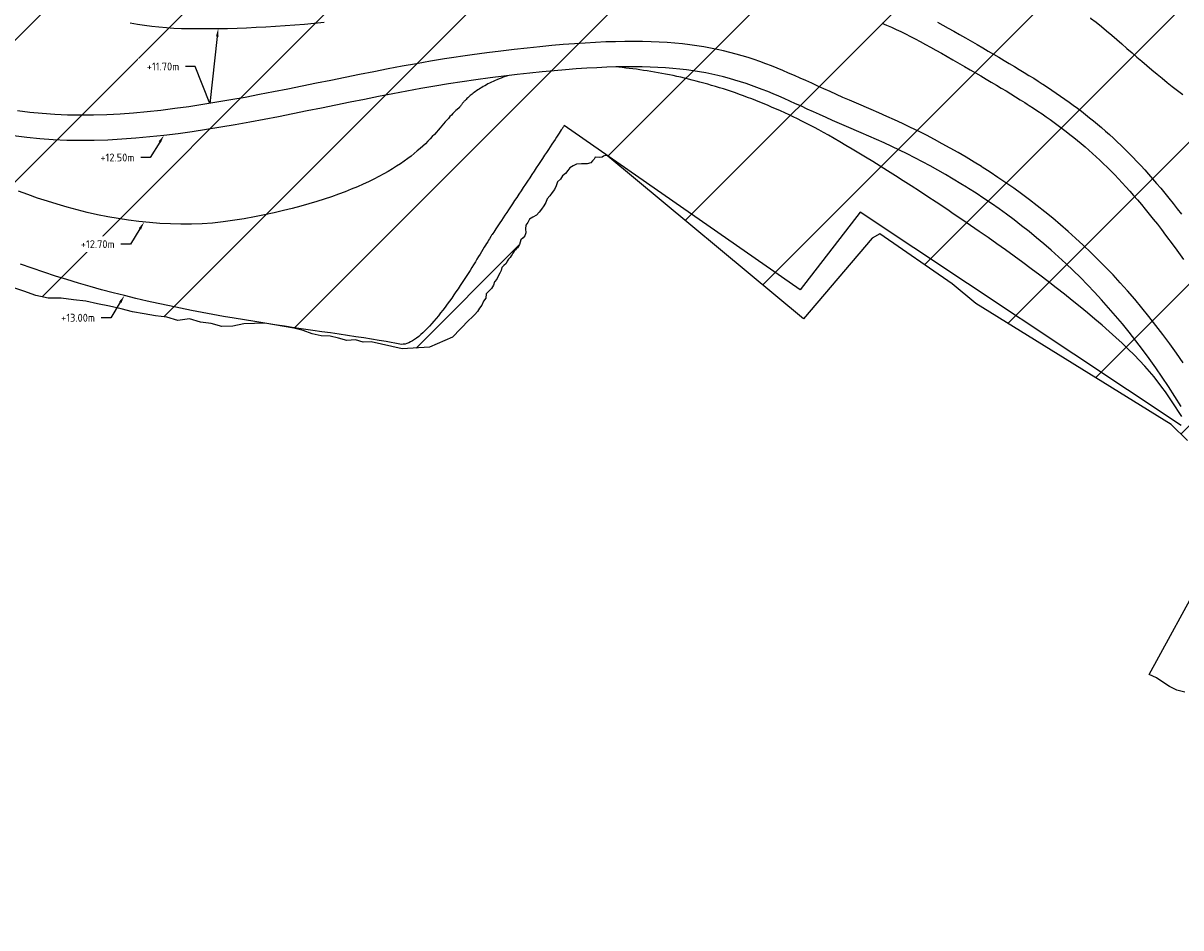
# Model space of a CAD drawing. Header units: metres. Extents: x 201571 to 204484, y 393973 to 396972.
# Tile 5 of 12: x 203441 to 203808, y 396053 to 396340. Entities that reach past the tile are written whole.
import ezdxf
from ezdxf import colors
from ezdxf.entities.mleader import LeaderData, LeaderLine
from ezdxf.math import Vec2, Vec3

# ---------------------------------------------------------------- set-up
doc = ezdxf.new("R2010")
doc.units = ezdxf.units.M
doc.layers.get('0').update_dxf_attribs({"lineweight": 25})
doc.layers.add('Z-GROENE-RIVIER-G', color=109, linetype='Continuous', lineweight=25)
doc.styles.get("Standard").update_dxf_attribs({"font": 'NLCS-ISO.ttf'})

msp = doc.modelspace()

# ---------------------------------------------------------------- hatches: boundary and pattern name
at = {"layer": 'Z-GROENE-RIVIER-G'}
h = msp.add_hatch(dxfattribs=at)
h.set_pattern_fill('ANSI31', color=256, scale=10)
h.paths.add_polyline_path([(204459.66, 396124.82), (204452.48, 396121.46), (204438.03, 396117.75), (204421.37, 396108.32), (204399.89, 396098.32), (204370.82, 396092.77), (204345.53, 396088.71), (204298.61, 396090.26), (204297.1, 396089.87), (204295.19, 396089.94), (204290.09, 396090.11), (204286.07, 396090.25), (204281.2, 396090.84), (204273.31, 396091.3), (204260.01, 396089.94), (204256.56, 396087.58), (204256.46, 396087.58), (204249.91, 396086.12), (204246.6, 396085.66), (204241.64, 396085.22), (204235.63, 396084.41), (204227.86, 396083.05), (204220.68, 396080.31), (204216.09, 396078.48), (204211.69, 396076.87), (204208.48, 396075.71), (204205.82, 396075.12), (204201.56, 396074.42), (204199.54, 396074.09), (204182.5, 396072.68), (204154.71, 396070.4), (204126.93, 396068.11), (204099.14, 396065.82), (204071.36, 396063.53), (204048.64, 396060.02), (204025.92, 396056.52), (204024.91, 396056.39), (204009.99, 396054.59), (204008.88, 396054.51), (203991.41, 396053.28), (203990.16, 396053.35), (203987.68, 396053.78), (203985.26, 396055.76), (203982.74, 396055.37), (203980.23, 396055.06), (203977.73, 396055.22), (203975.25, 396055.77), (203972.75, 396055.91), (203970.28, 396056.55), (203967.8, 396057.2), (203965.29, 396056.86), (203962.81, 396057.5), (203960.3, 396057.29), (203957.77, 396056.53), (203955.3, 396057.46), (203952.32, 396058.34), (203949.69, 396057.73), (203947.2, 396057.96), (203944.86, 396059.15), (203942.4, 396059.61), (203939.85, 396059.5), (203937.52, 396060.75), (203934.98, 396060.73), (203932.46, 396060.82), (203930.06, 396061.61), (203927.52, 396061.55), (203924.93, 396061.16), (203922.55, 396062.11), (203920.03, 396062.23), (203915.82, 396062.55), (203913.68, 396063.89), (203911.35, 396064.8), (203909.04, 396065.77), (203906.89, 396067.09), (203904.42, 396067.68), (203902.09, 396068.6), (203899.7, 396069.37), (203897.42, 396070.41), (203895.04, 396071.19), (203892.67, 396072.01), (203890.59, 396073.49), (203888.14, 396074.15), (203885.88, 396075.22), (203883.58, 396076.19), (203881.77, 396078.27), (203879.75, 396079.89), (203877.09, 396080.05), (203874.47, 396080.31), (203871.94, 396080.78), (203869.15, 396080.66), (203867.3, 396082.64), (203864.67, 396082.9), (203861.53, 396081.98), (203861.19, 396087.36), (203859.07, 396088.76), (203856.44, 396091.07), (203854.57, 396092.78), (203853.01, 396094.96), (203850.99, 396096.43), (203848.93, 396097.85), (203846.72, 396099.04), (203844.61, 396100.38), (203842.98, 396102.47), (203840.97, 396103.95), (203839.05, 396105.58), (203837.05, 396107.09), (203835.32, 396109.02), (203833.21, 396110.36), (203831.24, 396111.91), (203829.22, 396113.4), (203827.47, 396115.29), (203824.96, 396116.01), (203823, 396117.59), (203821.01, 396119.11), (203819.03, 396120.65), (203816.8, 396121.82), (203814.63, 396123.06), (203812.52, 396124.41), (203810.54, 396125.94), (203808.82, 396127.88), (203806.26, 396128.54), (203804.01, 396129.67), (203801.89, 396130.99), (203799.83, 396132.4), (203797.56, 396133.51), (203814.76, 396164.85), (203818.13, 396176.28), (203819, 396186.72), (203817.04, 396193.06), (203814.88, 396199.25), (203813.48, 396202.06), (203809.66, 396207.49), (203804.45, 396212.55), (203742.69, 396250.89), (203735.1, 396257.1), (203712.23, 396272.92), (203709.78, 396271.61), (203688.02, 396246.04), (203626.14, 396297.47), (203625.85, 396297.69), (203625.2, 396297.73), (203624.75, 396297.53), (203624.3, 396297.23), (203623.54, 396297.06), (203622.13, 396297.22), (203621.81, 396296.57), (203621.22, 396296.03), (203620.66, 396295.4), (203619.55, 396295.06), (203617.75, 396295.12), (203616.19, 396294.95), (203615.1, 396294.43), (203614.08, 396293.81), (203613.38, 396292.94), (203612.64, 396292.05), (203611.72, 396291.25), (203611.08, 396290.23), (203610.17, 396289.37), (203609.75, 396288.16), (203609.23, 396287.01), (203608.49, 396285.99), (203607.76, 396284.96), (203606.92, 396284.01), (203606.43, 396282.82), (203605.79, 396281.75), (203605.06, 396280.74), (203604.37, 396279.74), (203603.5, 396278.87), (203602.38, 396278.2), (203601.28, 396277.56), (203600.76, 396276.56), (203600.12, 396275.69), (203600.03, 396274.5), (203600.09, 396273.27), (203599.76, 396272.35), (203599.23, 396271.63), (203598.55, 396271.08), (203598.34, 396270.28), (203598.16, 396269.55), (203597.84, 396268.98), (203597.49, 396268.53), (203597.09, 396268.2), (203596.82, 396267.88), (203596.63, 396267.61), (203596.45, 396267.44), (203596.39, 396267.3), (203596.44, 396267.41), (203596.04, 396266.8), (203595.83, 396266.36), (203595.45, 396265.95), (203595.17, 396265.39), (203594.64, 396264.91), (203594.25, 396264.27), (203593.9, 396263.55), (203593.21, 396262.96), (203592.55, 396262.31), (203592.28, 396261.37), (203591.9, 396260.44), (203591.41, 396259.55), (203590.92, 396258.6), (203590.22, 396257.75), (203589.84, 396256.66), (203589.24, 396255.68), (203588.43, 396254.81), (203587.58, 396253.94), (203587.45, 396252.57), (203586.74, 396251.57), (203586.24, 396250.4), (203585.46, 396249.42), (203584.79, 396248.34), (203583.94, 396247.4), (203583.03, 396246.49), (203582.05, 396245.63), (203576.94, 396240.19), (203569.67, 396237.06), (203561.01, 396236.51), (203551.14, 396238.76), (203548.62, 396238.66), (203546.15, 396239.43), (203543.47, 396239.19), (203540.85, 396239.9), (203538.14, 396240.5), (203535.31, 396240.67), (203532.47, 396241.28), (203529.63, 396242.31), (203526.7, 396243.07), (203517.44, 396244.61), (203514.16, 396244.59), (203510.81, 396244.46), (203507.3, 396243.72), (203503.84, 396243.65), (203500.51, 396244.51), (203497.06, 396245.02), (203493.66, 396245.98), (203489.94, 396245.55), (203486.47, 396246.54), (203482.85, 396247.01), (203479.22, 396247.61), (203475.56, 396248.26), (203471.94, 396249.21), (203468.26, 396250.04), (203464.52, 396250.77), (203460.77, 396251.58), (203456.89, 396252.08), (203452.98, 396252.61), (203448.85, 396252.59), (203444.95, 396253.43), (203441.19, 396254.75), (203437.38, 396256), (203433.68, 396257.59), (203429.93, 396259.12), (203426.19, 396260.72), (203422.42, 396262.29), (203418.63, 396263.86), (203414.88, 396265.57), (203411.24, 396267.54), (203407.69, 396269.7), (203404.06, 396271.74), (203400.78, 396274.41), (203397.24, 396276.65), (203393.92, 396279.03), (203379.21, 396289.88), (203372.68, 396294.43), (203366.5, 396298.11), (203360.66, 396300.94), (203355.42, 396303.42), (203350.89, 396305.85), (203346.9, 396307.96), (203343.35, 396309.6), (203340.29, 396311), (203337.68, 396312.11), (203335.47, 396313.05), (203333.59, 396313.64), (203332.01, 396313.89), (203331.02, 396313.24), (203329.92, 396313.16), (203329.13, 396312.56), (203328.74, 396311.59), (203328.56, 396310.41), (203327.82, 396309.1), (203327.78, 396307.44), (203327.91, 396305.59), (203328.32, 396303.57), (203328.6, 396301.37), (203328.76, 396299), (203329.66, 396296.56), (203329.74, 396293.91), (203330.85, 396291.26), (203331.4, 396288.45), (203330.99, 396285.5), (203331.7, 396282.55), (203331.96, 396279.51), (203332.11, 396276.4), (203331.51, 396273.32), (203331.06, 396270.2), (203329.87, 396267.25), (203329, 396264.18), (203327.39, 396261.4), (203326.26, 396258.27), (203324.18, 396255.64), (203321.78, 396253.19), (203319.11, 396250.88), (203315.68, 396249.46), (203312.22, 396247.9), (203308.64, 396246), (203304.55, 396244.55), (203299.99, 396243.42), (203294.98, 396242.55), (203289.45, 396242.47), (203283.48, 396242.37), (203282.11, 396242.3), (203281.39, 396242.52), (203280.67, 396242.75), (203279.93, 396242.85), (203279.17, 396242.91), (203278.34, 396242.6), (203277.58, 396243.04), (203276.72, 396242.96), (203275.92, 396243.33), (203275.07, 396243.55), (203274.17, 396243.67), (203273.26, 396243.89), (203272.28, 396243.94), (203271.26, 396244.03), (203270.49, 396244.9), (203269.43, 396245.07), (203268.47, 396245.56), (203267.44, 396245.98), (203266.5, 396246.66), (203265.45, 396247.18), (203264.33, 396247.65), (203263.22, 396248.21), (203262.17, 396248.97), (203261.04, 396249.67), (203259.92, 396250.46), (203258.75, 396251.22), (203257.43, 396251.86), (203256.08, 396252.53), (203254.86, 396253.49), (203253.62, 396254.49), (203252.41, 396255.61), (203251.05, 396256.61), (203249.65, 396257.65), (203248.18, 396258.68), (203246.81, 396259.92), (203239.76, 396264.63), (203233.06, 396270.46), (203214.29, 396292.47), (203204.79, 396307.29), (203185.74, 396353.54), (203168.33, 396397.86), (203159.69, 396419.82), (203149.67, 396452.79), (203145.89, 396468.09), (203142.25, 396478.85), (203139.37, 396495.21), (203139.82, 396511.72), (203137.55, 396538.17), (203135.12, 396566.81), (203132.7, 396588.92), (203129.99, 396603.84), (203126.64, 396609.52), (203125.22, 396615.43), (203122.91, 396620.84), (203121.84, 396626.4), (203119.36, 396631.25), (203117.56, 396636.13), (203118.56, 396642.05), (203116.31, 396646.44), (203111.29, 396649.97), (203108.93, 396655.02), (203105.37, 396660.08), (203102.1, 396663.52), (203097.47, 396664.86), (203094.34, 396667.07), (203091.5, 396669.32), (203089.31, 396672.07), (203087.2, 396674.86), (203085.24, 396677.83), (203083.25, 396680.85), (203080.67, 396683.16), (203078.03, 396685.4), (203075.06, 396687.13), (203072.21, 396689.1), (203069.14, 396690.71), (203065.96, 396692.18), (203062.75, 396693.64), (203059.41, 396694.88), (203056.12, 396696.4), (203052.72, 396697.8), (203049.03, 396698.49), (203045.51, 396699.9), (203041.96, 396701.55), (203038.24, 396702.84), (203034.5, 396704.37), (203030.7, 396706.02), (203026.92, 396708.19), (203022.87, 396709.52), (203018.9, 396711.63), (203016.96, 396711.91), (202988.58, 396717.62), (202987.61, 396717.79), (202958.98, 396722.43), (202957.92, 396722.62), (202939.8, 396728.75), (202938.83, 396729.19), (202926.31, 396735.58), (202923.18, 396738.14), (202920.6, 396739.23), (202918.48, 396740.61), (202916.47, 396741.83), (202914.72, 396743.13), (202913.37, 396744.61), (202911.9, 396745.86), (202910.87, 396747.3), (202909.89, 396748.67), (202909.11, 396750.05), (202908.51, 396751.44), (202907.66, 396752.67), (202907.17, 396753.96), (202907.18, 396755.37), (202906.83, 396756.61), (202906.63, 396757.86), (202906.53, 396759.21), (202905.56, 396761), (202902.67, 396763.74), (202898.54, 396767), (202893.74, 396769.7), (202888, 396772.18), (202884.87, 396773.35), (202881.25, 396773.98), (202877.23, 396774.5), (202872.79, 396774.91), (202867.99, 396775.55), (202862.66, 396775.84), (202853.52, 396776.5), (202849.24, 396777.19), (202845.1, 396777.92), (202841.09, 396778.54), (202837.29, 396779.62), (202833.62, 396780.62), (202830.13, 396781.98), (202826.76, 396783.22), (202823.52, 396784.56), (202820.35, 396785.58), (202817.17, 396785.95), (202814.09, 396786.28), (202810.97, 396785.94), (202808.12, 396786.51), (202805.27, 396786.65), (202802.66, 396787.52), (202800.06, 396788.05), (202797.3, 396787.65), (202794.82, 396788.14), (202792.38, 396788.51), (202790.04, 396789.09), (202787.71, 396789.5), (202785.56, 396790.35), (202783.36, 396790.92), (202781.14, 396791.31), (202779.02, 396791.89), (202777.08, 396792.89), (202775.07, 396793.62), (202773.22, 396794.68), (202771.16, 396795.24), (202769.41, 396796.44), (202767.6, 396797.5), (202765.89, 396798.71), (202764.1, 396799.77), (202762.27, 396800.8), (202760.65, 396802.18), (202759.02, 396803.57), (202757.32, 396804.89), (202755.49, 396806.04), (202753.91, 396807.63), (202752.11, 396808.95), (202750.24, 396810.24), (202748.26, 396811.46), (202746.23, 396812.71), (202744.2, 396814.06), (202742.02, 396815.33), (202739.9, 396816.77), (202737.75, 396818.32), (202735.17, 396819.65), (202726.95, 396822.42), (202725.01, 396824.27), (202723.93, 396826.74), (202722.83, 396829.09), (202722.2, 396831.65), (202721.37, 396834.01), (202720.65, 396836.37), (202719.89, 396838.69), (202719.53, 396841.13), (202719.14, 396843.53), (202719.15, 396846.04), (202718.95, 396848.44), (202718.83, 396850.86), (202717.69, 396852.25), (202713.57, 396865.76), (202713.37, 396866.82), (202711.85, 396878.17), (202710.33, 396889.52), (202710.02, 396890.29), (202705.45, 396899.67), (202700.88, 396909.06), (202700.42, 396909.67), (202691.35, 396917.18), (202690.63, 396917.56), (202684.23, 396919.85), (202683.42, 396919.94), (202672.45, 396919.94), (202671.42, 396919.99), (202661.43, 396920.57), (202651.44, 396921.15), (202641.45, 396921.73), (202631.47, 396922.31), (202630.46, 396922.4), (202620.74, 396923.26), (202611.02, 396924.11), (202601.3, 396924.97), (202591.58, 396925.83), (202590.48, 396925.98), (202583.6, 396928.3), (202576.73, 396930.63), (202576.38, 396930.85), (202576.17, 396931.07), (202574.14, 396941.45), (202574.29, 396942.61), (202576.47, 396953.37), (202576.85, 396954.41), (202581.71, 396964.37), (202582.59, 396965.22), (202589.37, 396969.66), (202590.44, 396970.06), (202597.45, 396971.84), (202602.56, 396969.66), (202607.85, 396964.66), (202608.6, 396964.26), (202615.69, 396960.69), (202622.78, 396957.11), (202623.63, 396956.9), (202634.85, 396954.63), (202636.21, 396954.58), (202657.35, 396954.47), (202659.24, 396955.88), (202661.21, 396955.79), (202663.21, 396955.53), (202665.22, 396955.49), (202667.24, 396955.39), (202669.25, 396955.66), (202671.29, 396955.55), (202673.32, 396955.66), (202675.33, 396956.14), (202677.36, 396956.48), (202679.4, 396956.44), (202681.44, 396956.27), (202683.44, 396956.57), (202685.43, 396957.06), (202687.43, 396957.25), (202689.41, 396957.3), (202691.4, 396956.83), (202693.33, 396957.37), (202695.26, 396957.2), (202697.15, 396957.16), (202699.03, 396956.91), (202700.86, 396956.77), (202702.66, 396956.52), (202709.51, 396956.44), (202711.12, 396956.41), (202712.66, 396956.08), (202714.16, 396955.87), (202715.68, 396956.06), (202717.14, 396956.04), (202718.58, 396956.09), (202719.87, 396955.69), (202721.21, 396955.59), (202722.54, 396955.52), (202723.7, 396955.05), (202724.72, 396954.41), (202725.83, 396953.88), (202729.83, 396950.57), (202731.61, 396948.74), (202733.65, 396947.17), (202735.59, 396945.45), (202736.95, 396943.25), (202738.73, 396941.3), (202739.81, 396938.87), (202741, 396936.49), (202742.09, 396934.02), (202742.67, 396931.3), (202743.88, 396928.78), (202744.89, 396926.14), (202745.67, 396923.37), (202747.09, 396920.74), (202748.81, 396918.13), (202749.44, 396915.17), (202750.72, 396912.34), (202751.43, 396909.33), (202751.51, 396906.16), (202752.08, 396903.08), (202753.08, 396900.07), (202753.82, 396897), (202754.65, 396893.93), (202755.74, 396890.93), (202756.62, 396887.87), (202758.02, 396884.97), (202758.86, 396881.93), (202762.3, 396866.53), (202764.34, 396864.06), (202765.75, 396858.13), (202769.17, 396852.36), (202772.75, 396847.17), (202775.16, 396844.44), (202779.91, 396840.54), (202781.89, 396838.83), (202786.97, 396834.83), (202794.36, 396830.75), (202796.39, 396829.95), (202802.37, 396827.86), (202804.35, 396827.06), (202812.75, 396825.03), (202822.71, 396824.48), (202823.66, 396824.45), (202832.13, 396824.76), (202838.55, 396825.33), (202841.38, 396825.96), (202852.78, 396828.98), (202853.79, 396829.42), (202862.22, 396831.57), (202864.78, 396832.41), (202871.57, 396833.79), (202876.34, 396834.02), (202881.88, 396833.48), (202886.03, 396832.25), (202894.62, 396829.1), (202895.64, 396828.65), (202903.23, 396823.59), (202904.12, 396822.89), (202910.04, 396815.97), (202910.69, 396815.19), (202918.76, 396805), (202926.84, 396794.81), (202927.47, 396794.05), (202935.52, 396784.5), (202944.18, 396775.3), (202944.96, 396774.42), (202952.56, 396767.24), (202961.37, 396760.62), (202962.42, 396759.77), (202968.58, 396756.07), (202975.34, 396752.59), (202976.71, 396751.92), (202981.51, 396749.7), (202986.79, 396747.9), (202989.53, 396747.13), (202995.55, 396745.76), (203003.25, 396744.43), (203004.95, 396744.08), (203006.97, 396743.87), (203010.17, 396743.4), (203013.42, 396743.48), (203016.7, 396743.73), (203019.99, 396743.6), (203023.33, 396743.75), (203026.72, 396744.4), (203030.14, 396744.64), (203033.62, 396744.8), (203037.16, 396745.2), (203040.78, 396745.84), (203044.46, 396746.04), (203048.23, 396746.23), (203052.02, 396745.77), (203055.93, 396745.67), (203059.97, 396745.87), (203064.07, 396745.68), (203068.21, 396744.99), (203072.41, 396744.09), (203076.7, 396743.08), (203081.11, 396742.13), (203085.63, 396741.13), (203090.17, 396739.68), (203094.95, 396738.56), (203099.8, 396737.15), (203104.65, 396735.56), (203110.66, 396733.63), (203113.74, 396732.58), (203116.94, 396731.66), (203120.03, 396730.18), (203123.28, 396728.94), (203126.89, 396728.62), (203137.83, 396726.07), (203145.28, 396721.38), (203162.38, 396712.95), (203174.41, 396708.6), (203187.72, 396701.9), (203201.78, 396695.66), (203221.27, 396686.97), (203236.07, 396678.5), (203247.24, 396672.17), (203257.43, 396666.95), (203261.93, 396664.51), (203265.72, 396661.02), (203269.98, 396658.11), (203273.95, 396654.74), (203277.55, 396650.88), (203282.05, 396648.01), (203286.45, 396644.93), (203291.01, 396641.9), (203294.39, 396637.55), (203300.5, 396635.68), (203304.62, 396630.46), (203307.87, 396628.58), (203310.62, 396626.1), (203312.72, 396622.96), (203314.75, 396619.66), (203317.6, 396616.84), (203320.32, 396613.79), (203323.14, 396610.69), (203325.61, 396607.23), (203328.4, 396603.89), (203330.69, 396600.11), (203333, 396596.26), (203335.57, 396592.51), (203338.08, 396588.64), (203341.55, 396585.33), (203344.2, 396581.42), (203346.91, 396577.5), (203348.45, 396572.77), (203350.55, 396568.35), (203351.79, 396563.34), (203353.93, 396558.87), (203355.81, 396554.19), (203359.09, 396550.45), (203364.84, 396548.39), (203364.15, 396541.88), (203367.29, 396538.02), (203371.52, 396534.98), (203374.09, 396530.75), (203377.31, 396527.03), (203381.23, 396523.89), (203385.47, 396521.09), (203387.9, 396516.89), (203390.8, 396513.12), (203394.63, 396510.22), (203397.53, 396506.59), (203401, 396503.56), (203403.39, 396499.57), (203407.21, 396497.08), (203410.01, 396493.65), (203413.62, 396491.2), (203417.04, 396488.67), (203420.73, 396486.65), (203423.23, 396483.19), (203426.87, 396481.41), (203430.2, 396479.34), (203433.38, 396477.19), (203436.71, 396475.43), (203439.88, 396473.48), (203443.51, 396472.3), (203451.46, 396469.97), (203455.09, 396467.9), (203458.88, 396466.18), (203462.63, 396464.31), (203466.48, 396462.66), (203470.38, 396461.08), (203474.69, 396460.61), (203478.48, 396458.71), (203482.04, 396456.15), (203486, 396454.67), (203490.01, 396453.34), (203494.39, 396453.07), (203498.2, 396451.23), (203501.96, 396449.2), (203505.77, 396447.35), (203509.57, 396445.52), (203513.44, 396443.91), (203517.79, 396443.85), (203521.61, 396442.19), (203525.59, 396441.14), (203529.61, 396440.28), (203533.36, 396438.65), (203537.13, 396437.18), (203540.88, 396435.74), (203544.87, 396435.23), (203548.51, 396433.65), (203552.15, 396432.22), (203556.17, 396432.2), (203559.66, 396430.54), (203563.15, 396429.04), (203566.71, 396427.96), (203570.47, 396427.74), (203573.8, 396426.22), (203577.03, 396424.54), (203580.18, 396422.78), (203583.35, 396421.32), (203586.95, 396421.6), (203589.99, 396420.14), (203593.02, 396418.86), (203595.95, 396417.48), (203599.31, 396417.99), (203602.1, 396416.63), (203604.81, 396415.3), (203607.47, 396414.08), (203610.02, 396412.74), (203612.51, 396411.48), (203615.24, 396411.49), (203618.5, 396413.86), (203620.75, 396413.75), (203623.04, 396412.55), (203624.33, 396412), (203625.74, 396411.54), (203627.44, 396412.24), (203629.22, 396412.91), (203631.03, 396413.18), (203632.67, 396411.35), (203634.74, 396412.12), (203636.96, 396413.42), (203639.02, 396412.56), (203641.17, 396411.71), (203643.42, 396410.95), (203645.91, 396411.4), (203648.27, 396410.1), (203650.74, 396409), (203653.29, 396407.95), (203655.98, 396407.3), (203658.88, 396407.5), (203661.64, 396406.23), (203664.65, 396405.99), (203667.77, 396405.92), (203670.78, 396404.71), (203673.93, 396403.88), (203677.29, 396403.65), (203680.49, 396402.24), (203683.91, 396401.49), (203687.54, 396401.28), (203691.01, 396400), (203694.93, 396400.18), (203698.52, 396398.67), (203702.75, 396399.21), (203706.45, 396397.46), (203710.4, 396396.3), (203714.91, 396396.61), (203718.91, 396394.96), (203723.3, 396394.19), (203728.18, 396394.47), (203732.38, 396392.5), (203736.74, 396390.74), (203741.79, 396390.45), (203744.14, 396389.71), (203746.5, 396388.96), (203762.23, 396379.57), (203780.69, 396367.96), (203796.24, 396359.45), (203805.82, 396355.1), (203805.94, 396349.99), (203808.9, 396350.27), (203811.12, 396349.14), (203812.93, 396347.23), (203814.89, 396345.6), (203817.08, 396344.43), (203818.72, 396342.17), (203821.37, 396341.97), (203823.93, 396341.57), (203826.02, 396340.22), (203828.5, 396339.69), (203830.64, 396338.58), (203833.33, 396338.6), (203835.22, 396336.83), (203837.64, 396336.46), (203839.67, 396334.99), (203842.14, 396334.9), (203844.25, 396333.61), (203846.53, 396333.07), (203848.48, 396331.4), (203850.95, 396331.23), (203853.16, 396330.42), (203855.27, 396328.94), (203857.94, 396329.93), (203860.3, 396329.71), (203862.71, 396329.37), (203865.12, 396329.51), (203867.58, 396329.5), (203870.04, 396329.53), (203872.43, 396329.38), (203874.82, 396328.54), (203877.37, 396329.62), (203879.83, 396329.58), (203882.26, 396328.8), (203884.83, 396330.29), (203887.29, 396330.62), (203889.73, 396329.89), (203892.21, 396330.68), (203894.68, 396330.74), (203897.12, 396330.66), (203899.6, 396330.83), (203902.02, 396330.27), (203904.49, 396330.12), (203906.95, 396330.72), (203909.42, 396330.09), (203911.88, 396330.25), (203914.35, 396329.4), (203916.81, 396329.49), (203919.3, 396330.19), (203921.77, 396329.66), (203924.26, 396330.37), (203926.73, 396331.65), (203929.22, 396332.43), (203931.71, 396331.28), (203934.2, 396331.67), (203936.69, 396331.84), (203939.19, 396330.94), (203941.69, 396331.98), (203944.2, 396330.29), (203946.71, 396330.74), (203949.22, 396330.28), (203951.73, 396329.96), (203954.24, 396329.29), (203956.75, 396330.22), (203959.27, 396330.28), (203963, 396329.3), (203965.51, 396329.2), (203967.99, 396328.9), (203970.21, 396329.01), (203972.72, 396328.96), (203975.08, 396329.69), (203977.33, 396329.27), (203979.89, 396330.08), (203982.18, 396330.46), (203984.41, 396329.4), (203986.7, 396329.87), (203989.21, 396330.77), (203991.48, 396331.2), (203993.8, 396329.62), (203996.24, 396331.45), (203998.57, 396330.55), (204000.93, 396329.83), (204003.23, 396330.41), (204005.69, 396331.02), (204008.12, 396330.12), (204010.6, 396329.11), (204013.09, 396328.37), (204015.44, 396328.99), (204018.02, 396328.52), (204020.51, 396328.19), (204022.98, 396328.23), (204025.44, 396328.37), (204027.98, 396328.26), (204030.42, 396328.63), (204032.89, 396328.87), (204035.45, 396328.57), (204037.88, 396329.21), (204040.3, 396329.91), (204042.65, 396331.13), (204045.05, 396332.05), (204047.39, 396333.48), (204050.11, 396332.44), (204052.46, 396333.7), (204054.91, 396334.65), (204057.23, 396336.74), (204059.98, 396335.64), (204060.78, 396339.45), (204066.66, 396343.49), (204076.51, 396343.47), (204093.44, 396342.61), (204114.77, 396338.99), (204115.85, 396338.85), (204137.85, 396331.95), (204159.86, 396325.05), (204160.89, 396324.64), (204189.92, 396307.77), (204218.95, 396290.89), (204219.79, 396290.17), (204244.35, 396268.36), (204244.97, 396268.09), (204267.54, 396264.39), (204268.41, 396264.25), (204303.74, 396267.09), (204339.07, 396269.92), (204340.09, 396269.98), (204358.1, 396270.54), (204387.67, 396274.38), (204412.41, 396276.85), (204430.44, 396275.97), (204446.07, 396274.13), (204464.84, 396267.14), (204477.67, 396246.43), (204483.78, 396208.29), (204484.4, 396167.56), (204472.38, 396139.3)])

# ---------------------------------------------------------------- linework, layer by layer
for points, elevation in [([(203474.87, 396339.67), (203477.1, 396339.29), (203479.36, 396338.95), (203481.64, 396338.66), (203483.95, 396338.41), (203486.29, 396338.21), (203488.65, 396338.07), (203491.03, 396337.97), (203496.77, 396337.87), (203499.72, 396337.87), (203502.68, 396337.9), (203505.66, 396337.96), (203508.66, 396338.05), (203511.68, 396338.17), (203514.71, 396338.31), (203517.77, 396338.47), (203520.83, 396338.66), (203523.9, 396338.87), (203526.98, 396339.09), (203530.06, 396339.34), (203533.14, 396339.6), (203536.22, 396339.88)], 11.7), ([(203712.92, 396339.61), (203714.4, 396338.99), (203715.88, 396338.33), (203717.37, 396337.65), (203718.87, 396336.94), (203720.38, 396336.2), (203721.92, 396335.43), (203723.47, 396334.62), (203725.06, 396333.78), (203726.67, 396332.91), (203728.33, 396332), (203730.02, 396331.06), (203731.75, 396330.08), (203733.54, 396329.07), (203735.37, 396328.02), (203739.03, 396325.92), (203740.8, 396324.89), (203742.54, 396323.89), (203744.24, 396322.9), (203745.91, 396321.92), (203747.54, 396320.96), (203749.15, 396320.01), (203750.71, 396319.07), (203752.25, 396318.14), (203753.76, 396317.21), (203755.25, 396316.3), (203756.7, 396315.39), (203758.13, 396314.48), (203758.89, 396313.99)], 11.7), ([(203730.5, 396339.93), (203732.2, 396339), (203733.93, 396338.04), (203735.69, 396337.04), (203737.5, 396336.02), (203739.35, 396334.96), (203739.35, 396334.96), (203743.02, 396332.85), (203744.81, 396331.82), (203746.56, 396330.8), (203748.28, 396329.81), (203749.96, 396328.82), (203751.62, 396327.84), (203753.24, 396326.88), (203754.84, 396325.92), (203756.41, 396324.97), (203757.95, 396324.03), (203759.47, 396323.09), (203760.96, 396322.16), (203762.43, 396321.23), (203763.63, 396320.46)], 12.5), ([(203778.91, 396341.31), (203779, 396341.24), (203780.71, 396339.88), (203782.39, 396338.51), (203784.05, 396337.14), (203785.69, 396335.77), (203787.31, 396334.39), (203788.92, 396333.02), (203790.51, 396331.64), (203792.1, 396330.27), (203793.68, 396328.9), (203795.26, 396327.54), (203796.84, 396326.18), (203798.43, 396324.84), (203800.02, 396323.5), (203801.62, 396322.17), (203803.24, 396320.85), (203804.87, 396319.55), (203806.52, 396318.26), (203808.2, 396316.99)], 12.8), ([(203744.41, 396294.21), (203742.12, 396295.64), (203739.6, 396297.15), (203737.08, 396298.63), (203734.56, 396300.07), (203732.03, 396301.46), (203729.51, 396302.81), (203726.99, 396304.12), (203724.47, 396305.4), (203721.95, 396306.63), (203719.43, 396307.83), (203716.92, 396309), (203714.42, 396310.12), (203711.92, 396311.22), (203709.46, 396312.26), (203704.83, 396314.24), (203702.66, 396315.19), (203700.54, 396316.13), (203698.48, 396317.05), (203696.47, 396317.96), (203694.5, 396318.85), (203692.58, 396319.72), (203690.69, 396320.58), (203688.83, 396321.42), (203686.99, 396322.25), (203685.17, 396323.05), (203683.35, 396323.83), (203681.55, 396324.6), (203679.74, 396325.34), (203677.94, 396326.06), (203676.12, 396326.76), (203674.28, 396327.43), (203672.43, 396328.08), (203670.56, 396328.7), (203668.66, 396329.29), (203666.73, 396329.85), (203664.76, 396330.37), (203662.76, 396330.86), (203660.71, 396331.32), (203658.62, 396331.74), (203656.48, 396332.13), (203654.29, 396332.47), (203652.04, 396332.78), (203649.72, 396333.05), (203647.35, 396333.28), (203644.9, 396333.47), (203642.38, 396333.62), (203639.78, 396333.73), (203637.1, 396333.8), (203634.32, 396333.82), (203631.46, 396333.81), (203628.49, 396333.75), (203625.42, 396333.65), (203622.24, 396333.51), (203618.95, 396333.32), (203615.53, 396333.09), (203611.99, 396332.82), (203608.32, 396332.5), (203604.51, 396332.13), (203600.56, 396331.72), (203596.45, 396331.26), (203592.2, 396330.76), (203587.79, 396330.21), (203583.17, 396329.6), (203574.4, 396328.31), (203569.93, 396327.57), (203565.46, 396326.79), (203560.98, 396325.97), (203556.48, 396325.12), (203551.97, 396324.24), (203547.45, 396323.34), (203542.92, 396322.42), (203538.39, 396321.5), (203533.85, 396320.57), (203529.31, 396319.65), (203524.78, 396318.74), (203520.25, 396317.85), (203515.73, 396316.98), (203511.23, 396316.13), (203506.73, 396315.33), (203502.26, 396314.56), (203497.8, 396313.84), (203493.36, 396313.17), (203488.95, 396312.57), (203484.57, 396312.02), (203480.22, 396311.55), (203475.91, 396311.15), (203471.63, 396310.84), (203467.39, 396310.61), (203463.2, 396310.48), (203459.06, 396310.44), (203454.96, 396310.51), (203450.92, 396310.68), (203446.93, 396310.97), (203443.01, 396311.38), (203439.14, 396311.9)], 11.7), ([(203739.67, 396287.74), (203737.94, 396288.81), (203735.51, 396290.28), (203733.08, 396291.7), (203730.64, 396293.09), (203728.21, 396294.43), (203725.77, 396295.74), (203723.34, 396297), (203720.9, 396298.24), (203718.46, 396299.43), (203716.03, 396300.59), (203713.6, 396301.72), (203711.17, 396302.81), (203708.75, 396303.87), (203706.33, 396304.9), (203706.33, 396304.9), (203701.66, 396306.9), (203699.44, 396307.87), (203697.28, 396308.82), (203695.2, 396309.76), (203693.17, 396310.67), (203691.2, 396311.57), (203689.27, 396312.44), (203687.39, 396313.29), (203685.55, 396314.13), (203683.74, 396314.93), (203681.96, 396315.72), (203680.2, 396316.48), (203678.47, 396317.22), (203676.74, 396317.93), (203675.02, 396318.61), (203673.31, 396319.27), (203671.59, 396319.9), (203669.86, 396320.5), (203668.12, 396321.08), (203666.36, 396321.62), (203664.58, 396322.14), (203662.77, 396322.62), (203660.93, 396323.07), (203659.05, 396323.5), (203657.12, 396323.88), (203655.15, 396324.24), (203653.12, 396324.56), (203651.03, 396324.85), (203648.88, 396325.1), (203646.65, 396325.31), (203644.35, 396325.49), (203641.98, 396325.63), (203639.51, 396325.73), (203636.96, 396325.8), (203634.31, 396325.82), (203631.56, 396325.81), (203628.7, 396325.75), (203625.73, 396325.66), (203622.65, 396325.52), (203619.44, 396325.34), (203616.11, 396325.11), (203612.65, 396324.84), (203609.05, 396324.53), (203605.3, 396324.17), (203601.41, 396323.77), (203597.37, 396323.32), (203593.17, 396322.82), (203588.81, 396322.27), (203584.27, 396321.68), (203584.27, 396321.68), (203575.64, 396320.4), (203571.27, 396319.68), (203566.87, 396318.92), (203562.44, 396318.11), (203557.99, 396317.26), (203553.51, 396316.39), (203549.02, 396315.5), (203544.51, 396314.58), (203539.98, 396313.66), (203535.44, 396312.74), (203530.9, 396311.81), (203526.34, 396310.9), (203521.79, 396310), (203517.23, 396309.12), (203512.67, 396308.27), (203508.12, 396307.45), (203503.57, 396306.67), (203499.03, 396305.94), (203494.5, 396305.26), (203489.99, 396304.63), (203485.5, 396304.08), (203481.02, 396303.59), (203476.57, 396303.18), (203472.14, 396302.85), (203467.74, 396302.62), (203463.37, 396302.48), (203459.03, 396302.44), (203454.72, 396302.51), (203450.46, 396302.69), (203446.24, 396303), (203442.05, 396303.43), (203437.92, 396304)], 12.5), ([(203734.15, 396280.21), (203732.78, 396281.13), (203730.08, 396282.92), (203727.42, 396284.68), (203724.79, 396286.4), (203722.19, 396288.08), (203719.64, 396289.72), (203717.15, 396291.31), (203714.7, 396292.85), (203712.32, 396294.35), (203710, 396295.78), (203707.75, 396297.17), (203705.57, 396298.49), (203703.48, 396299.75), (203701.47, 396300.94), (203699.55, 396302.07), (203697.73, 396303.12), (203696.01, 396304.11), (203694.4, 396305.02), (203692.89, 396305.85), (203691.51, 396306.6), (203690.24, 396307.26), (203690.24, 396307.26), (203687.53, 396308.64), (203686.18, 396309.3), (203684.84, 396309.95), (203683.5, 396310.59), (203682.16, 396311.21), (203680.83, 396311.81), (203679.51, 396312.4), (203678.18, 396312.97), (203676.87, 396313.53), (203675.56, 396314.08), (203674.25, 396314.61), (203672.95, 396315.13), (203671.65, 396315.63), (203670.36, 396316.12), (203669.07, 396316.59), (203667.79, 396317.06), (203666.51, 396317.51), (203665.24, 396317.94), (203663.97, 396318.37), (203662.71, 396318.78), (203661.46, 396319.17), (203660.2, 396319.56), (203658.96, 396319.93), (203657.72, 396320.29), (203656.48, 396320.64), (203655.25, 396320.97), (203654.02, 396321.3), (203652.8, 396321.61), (203651.59, 396321.91), (203650.38, 396322.2), (203649.17, 396322.48), (203647.97, 396322.75), (203646.78, 396323), (203645.59, 396323.25), (203644.41, 396323.48), (203643.23, 396323.71), (203642.06, 396323.92), (203640.89, 396324.13), (203639.73, 396324.32), (203638.58, 396324.51), (203637.43, 396324.68), (203636.28, 396324.85), (203635.15, 396325), (203634.01, 396325.15), (203632.89, 396325.28), (203631.77, 396325.41), (203630.65, 396325.53), (203629.54, 396325.64), (203628.44, 396325.75), (203628.44, 396325.75), (203628.44, 396325.75)], 12.7), ([(203594.36, 396322.96), (203592.95, 396322.47), (203592.28, 396322.21), (203591.63, 396321.95), (203590.99, 396321.69), (203590.38, 396321.43), (203589.79, 396321.17), (203589.22, 396320.9), (203588.66, 396320.63), (203588.13, 396320.36), (203587.62, 396320.09), (203587.12, 396319.82), (203586.64, 396319.55), (203586.18, 396319.28), (203585.74, 396319.01), (203585.32, 396318.74), (203584.91, 396318.47), (203584.52, 396318.21), (203584.15, 396317.94), (203583.79, 396317.68), (203583.45, 396317.43), (203583.12, 396317.17), (203582.81, 396316.92), (203582.51, 396316.67), (203582.23, 396316.43), (203581.96, 396316.19), (203581.71, 396315.95), (203581.46, 396315.72), (203581.24, 396315.5), (203581.02, 396315.28), (203580.82, 396315.07), (203580.63, 396314.87), (203580.45, 396314.67), (203580.28, 396314.48), (203580.12, 396314.3), (203579.98, 396314.12), (203579.84, 396313.96), (203579.72, 396313.8), (203579.6, 396313.65), (203579.5, 396313.51), (203579.4, 396313.38), (203579.32, 396313.26), (203579.24, 396313.15), (203579.17, 396313.06), (203579.1, 396312.97), (203579.05, 396312.89), (203579, 396312.83), (203578.96, 396312.78), (203578.93, 396312.74), (203578.9, 396312.72), (203578.9, 396312.72), (203577.95, 396311.93), (203577.48, 396311.49), (203577.01, 396311.02), (203576.54, 396310.53), (203576.07, 396310.02), (203575.59, 396309.48), (203575.1, 396308.91), (203574.59, 396308.33), (203574.07, 396307.72), (203573.54, 396307.09), (203572.98, 396306.45), (203572.41, 396305.78), (203571.8, 396305.1), (203571.17, 396304.4), (203570.51, 396303.69), (203569.81, 396302.96), (203569.08, 396302.22), (203568.31, 396301.47), (203567.5, 396300.71), (203566.65, 396299.93), (203565.75, 396299.15), (203564.8, 396298.36), (203563.79, 396297.56), (203562.74, 396296.76), (203561.62, 396295.95), (203560.45, 396295.14), (203559.21, 396294.32), (203557.91, 396293.51), (203556.55, 396292.69), (203555.11, 396291.87), (203553.6, 396291.05), (203552.01, 396290.24), (203550.35, 396289.43), (203548.6, 396288.62), (203546.77, 396287.82), (203544.86, 396287.02), (203542.86, 396286.23), (203540.76, 396285.45), (203538.57, 396284.68), (203536.29, 396283.92), (203533.9, 396283.17), (203531.42, 396282.43), (203528.83, 396281.7), (203526.13, 396280.99), (203523.33, 396280.3), (203520.41, 396279.62), (203517.37, 396278.96), (203514.22, 396278.32), (203510.95, 396277.69), (203510.95, 396277.69), (203504.27, 396276.69), (203500.93, 396276.36), (203497.58, 396276.13), (203494.23, 396276.01), (203490.89, 396275.99), (203487.55, 396276.06), (203484.22, 396276.23), (203480.9, 396276.49), (203477.58, 396276.83), (203474.28, 396277.25), (203471, 396277.76), (203467.73, 396278.34), (203464.48, 396278.99), (203461.25, 396279.72), (203458.05, 396280.51), (203454.87, 396281.36), (203451.71, 396282.27), (203448.59, 396283.24), (203445.5, 396284.26), (203442.44, 396285.33), (203439.41, 396286.45)], 12.7), ([(203763.63, 396320.46), (203763.88, 396320.29), (203765.31, 396319.36), (203766.72, 396318.43), (203768.11, 396317.49), (203769.48, 396316.55), (203770.83, 396315.6), (203772.17, 396314.64), (203773.5, 396313.67), (203774.81, 396312.7), (203776.11, 396311.71), (203777.4, 396310.71), (203778.67, 396309.69), (203779.94, 396308.66), (203781.2, 396307.61), (203782.46, 396306.54), (203783.71, 396305.45), (203784.95, 396304.34), (203786.19, 396303.21), (203787.43, 396302.06), (203788.66, 396300.87), (203789.9, 396299.67), (203791.14, 396298.43), (203792.38, 396297.16), (203793.62, 396295.87), (203794.86, 396294.54), (203796.11, 396293.17), (203797.37, 396291.78), (203798.63, 396290.34), (203799.9, 396288.87), (203801.18, 396287.36), (203802.47, 396285.8), (203803.78, 396284.21), (203805.09, 396282.57), (203806.42, 396280.89), (203807.77, 396279.16)], 12.6), ([(203758.89, 396313.99), (203759.53, 396313.58), (203760.91, 396312.68), (203762.27, 396311.78), (203763.6, 396310.88), (203764.92, 396309.97), (203766.21, 396309.07), (203767.49, 396308.15), (203768.75, 396307.23), (203770, 396306.3), (203771.23, 396305.37), (203772.45, 396304.42), (203773.66, 396303.46), (203774.86, 396302.48), (203776.05, 396301.49), (203777.24, 396300.48), (203778.42, 396299.45), (203779.59, 396298.4), (203780.76, 396297.33), (203781.93, 396296.24), (203783.1, 396295.12), (203784.28, 396293.98), (203785.45, 396292.8), (203786.62, 396291.6), (203787.81, 396290.37), (203788.99, 396289.1), (203790.19, 396287.8), (203791.39, 396286.46), (203792.6, 396285.08), (203793.82, 396283.67), (203795.06, 396282.21), (203796.3, 396280.71), (203797.56, 396279.17), (203798.84, 396277.59), (203800.13, 396275.95), (203801.43, 396274.27), (203802.75, 396272.56), (203805.15, 396269.35), (203806.27, 396267.81), (203807.35, 396266.3), (203808.4, 396264.82)], 11.8), ([(203686.98, 396255.19), (203612.28, 396307.19), (203612.28, 396307.19), (203612.17, 396307.03), (203612.04, 396306.83), (203611.86, 396306.55), (203611.63, 396306.21), (203611.36, 396305.8), (203611.04, 396305.32), (203610.69, 396304.78), (203610.3, 396304.19), (203609.87, 396303.54), (203609.41, 396302.84), (203608.91, 396302.1), (203608.39, 396301.31), (203607.84, 396300.48), (203607.27, 396299.61), (203606.67, 396298.71), (203606.06, 396297.78), (203605.42, 396296.82), (203604.77, 396295.84), (203604.11, 396294.84), (203603.44, 396293.82), (203602.76, 396292.79), (203602.07, 396291.75), (203601.37, 396290.7), (203600.68, 396289.65), (203599.98, 396288.6), (203599.29, 396287.55), (203598.6, 396286.51), (203597.91, 396285.48), (203597.24, 396284.46), (203596.58, 396283.45), (203595.93, 396282.47), (203595.29, 396281.52), (203594.68, 396280.58), (203594.08, 396279.68), (203593.51, 396278.82), (203592.96, 396277.99), (203592.44, 396277.2), (203591.94, 396276.45), (203591.48, 396275.75), (203591.05, 396275.1), (203590.66, 396274.51), (203590.3, 396273.97), (203589.99, 396273.49), (203589.71, 396273.08), (203589.48, 396272.73), (203589.3, 396272.46), (203589.17, 396272.26), (203589.09, 396272.14), (203589.06, 396272.09), (203589.06, 396272.09), (203588.61, 396271.39), (203588.34, 396270.95), (203588.04, 396270.45), (203587.71, 396269.91), (203587.35, 396269.32), (203586.96, 396268.68), (203586.55, 396268), (203586.11, 396267.28), (203585.65, 396266.52), (203585.17, 396265.73), (203584.66, 396264.9), (203584.14, 396264.05), (203583.6, 396263.17), (203583.03, 396262.27), (203582.45, 396261.35), (203581.86, 396260.41), (203581.25, 396259.46), (203580.62, 396258.49), (203579.98, 396257.52), (203579.33, 396256.53), (203578.67, 396255.55), (203578, 396254.57), (203577.32, 396253.58), (203576.64, 396252.61), (203575.95, 396251.64), (203575.25, 396250.68), (203574.55, 396249.73), (203573.84, 396248.8), (203573.14, 396247.89), (203572.43, 396247), (203571.72, 396246.14), (203571.02, 396245.3), (203570.31, 396244.5), (203569.61, 396243.72), (203568.92, 396242.99), (203568.23, 396242.29), (203567.55, 396241.63), (203566.87, 396241.02), (203566.2, 396240.46), (203565.55, 396239.94), (203564.9, 396239.48), (203564.27, 396239.07), (203563.65, 396238.72), (203563.04, 396238.43), (203562.45, 396238.21), (203561.88, 396238.05), (203561.33, 396237.97), (203560.79, 396237.95), (203560.27, 396238.01), (203560.27, 396238.01), (203555.93, 396238.81), (203553.64, 396239.2), (203551.27, 396239.59), (203548.82, 396239.98), (203546.3, 396240.36), (203543.7, 396240.75), (203541.03, 396241.15), (203538.3, 396241.55), (203535.49, 396241.95), (203532.63, 396242.37), (203529.71, 396242.8), (203526.72, 396243.23), (203523.68, 396243.69), (203520.59, 396244.16), (203517.45, 396244.64), (203514.25, 396245.15), (203511.02, 396245.68), (203507.73, 396246.23), (203504.41, 396246.8), (203501.04, 396247.41), (203497.64, 396248.04), (203494.21, 396248.7), (203490.74, 396249.39), (203487.24, 396250.11), (203483.72, 396250.87), (203480.17, 396251.67), (203476.59, 396252.51), (203473, 396253.38), (203469.39, 396254.3), (203465.76, 396255.26), (203462.12, 396256.27), (203458.47, 396257.32), (203454.81, 396258.43), (203451.15, 396259.58), (203447.48, 396260.79), (203443.81, 396262.05), (203440.14, 396263.36)], 13), ([(203808.3, 396232.08), (203806.18, 396235.15), (203804.04, 396238.16), (203801.87, 396241.1), (203799.68, 396243.97), (203797.47, 396246.78), (203795.23, 396249.53), (203792.98, 396252.22), (203790.7, 396254.84), (203788.4, 396257.41), (203786.09, 396259.91), (203783.75, 396262.35), (203781.4, 396264.74), (203779.03, 396267.07), (203776.65, 396269.34), (203774.25, 396271.55), (203771.84, 396273.71), (203769.42, 396275.82), (203766.98, 396277.87), (203764.53, 396279.87), (203762.07, 396281.82), (203759.6, 396283.72), (203757.13, 396285.56), (203754.64, 396287.36), (203752.15, 396289.11), (203749.65, 396290.81), (203747.14, 396292.46), (203744.63, 396294.07), (203744.41, 396294.21)], 11.8), ([(203807.67, 396218.29), (203805.7, 396221.45), (203803.7, 396224.56), (203801.68, 396227.59), (203799.63, 396230.56), (203797.56, 396233.46), (203795.47, 396236.3), (203793.36, 396239.07), (203791.22, 396241.78), (203789.07, 396244.43), (203786.89, 396247.02), (203784.7, 396249.55), (203782.49, 396252.02), (203780.26, 396254.43), (203778.01, 396256.78), (203775.75, 396259.08), (203773.47, 396261.32), (203771.18, 396263.5), (203768.87, 396265.64), (203766.55, 396267.71), (203764.22, 396269.74), (203761.87, 396271.71), (203759.52, 396273.64), (203757.15, 396275.51), (203754.78, 396277.34), (203752.39, 396279.11), (203750, 396280.84), (203747.6, 396282.53), (203745.19, 396284.16), (203742.78, 396285.76), (203740.36, 396287.31), (203739.67, 396287.74)], 12.6), ([(203807.84, 396215.11), (203806.85, 396216.66), (203805.84, 396218.21), (203804.81, 396219.76), (203803.75, 396221.32), (203802.68, 396222.88), (203801.58, 396224.44), (203801.58, 396224.44), (203799.11, 396227.66), (203797.69, 396229.34), (203796.16, 396231.05), (203794.52, 396232.81), (203792.77, 396234.6), (203790.92, 396236.42), (203788.98, 396238.28), (203786.95, 396240.16), (203784.84, 396242.06), (203782.64, 396243.99), (203780.37, 396245.93), (203778.04, 396247.9), (203775.64, 396249.87), (203773.18, 396251.86), (203770.67, 396253.85), (203768.11, 396255.85), (203765.5, 396257.86), (203762.86, 396259.86), (203760.19, 396261.86), (203757.49, 396263.86), (203754.76, 396265.84), (203752.02, 396267.82), (203749.27, 396269.78), (203746.51, 396271.73), (203743.74, 396273.66), (203740.98, 396275.57), (203738.23, 396277.45), (203735.5, 396279.3), (203734.15, 396280.21)], 12.8), ([(203807.64, 396212.28), (203706.02, 396279.75), (203686.98, 396255.19)], 13)]:
    msp.add_lwpolyline(points, dxfattribs=dict(at, elevation=elevation))
for points in [[(203809.66, 396207.49, 13.61), (203804.45, 396212.55, 13.62), (203742.69, 396250.89, 13.55), (203735.1, 396257.1, 13.54), (203712.23, 396272.92, 13.53), (203709.78, 396271.61, 13.53), (203688.02, 396246.04, 13.57), (203626.14, 396297.47, 13.82), (203625.85, 396297.69, 13.83), (203625.2, 396297.73, 13.8), (203624.75, 396297.53, 13.79), (203624.3, 396297.23, 13.78), (203623.54, 396297.06, 13.75), (203622.13, 396297.22, 13.69), (203621.81, 396296.57, 13.69), (203621.22, 396296.03, 13.68), (203620.66, 396295.4, 13.67), (203619.55, 396295.06, 13.64), (203617.75, 396295.12, 13.56), (203616.19, 396294.95, 13.5), (203615.1, 396294.43, 13.47), (203614.08, 396293.81, 13.44), (203613.38, 396292.94, 13.44), (203612.64, 396292.05, 13.43), (203611.72, 396291.25, 13.42), (203611.08, 396290.23, 13.42), (203610.17, 396289.37, 13.4), (203609.75, 396288.16, 13.42), (203609.23, 396287.01, 13.43), (203608.49, 396285.99, 13.43), (203607.76, 396284.96, 13.42), (203606.92, 396284.01, 13.42), (203606.43, 396282.82, 13.43), (203605.79, 396281.75, 13.43), (203605.06, 396280.74, 13.43), (203604.37, 396279.74, 13.43), (203603.5, 396278.87, 13.42), (203602.38, 396278.2, 13.39), (203601.28, 396277.56, 13.36), (203600.76, 396276.56, 13.36), (203600.12, 396275.69, 13.36), (203600.03, 396274.5, 13.39), (203600.09, 396273.27, 13.43), (203599.76, 396272.35, 13.44), (203599.23, 396271.63, 13.44), (203598.55, 396271.08, 13.42), (203598.34, 396270.28, 13.44), (203598.16, 396269.55, 13.45), (203597.84, 396268.98, 13.45), (203597.49, 396268.53, 13.45), (203597.09, 396268.2, 13.44), (203596.82, 396267.88, 13.44), (203596.63, 396267.61, 13.44), (203596.45, 396267.44, 13.44), (203596.39, 396267.3, 13.44), (203596.44, 396267.41, 13.44), (203596.04, 396266.8, 13.44), (203595.83, 396266.36, 13.44), (203595.45, 396265.95, 13.43), (203595.17, 396265.39, 13.44), (203594.64, 396264.91, 13.43), (203594.25, 396264.27, 13.43), (203593.9, 396263.55, 13.43), (203593.21, 396262.96, 13.42), (203592.55, 396262.31, 13.4), (203592.28, 396261.37, 13.42), (203591.9, 396260.44, 13.43), (203591.41, 396259.55, 13.43), (203590.92, 396258.6, 13.43), (203590.22, 396257.75, 13.42), (203589.84, 396256.66, 13.44), (203589.24, 396255.68, 13.44), (203588.43, 396254.81, 13.43), (203587.58, 396253.94, 13.42), (203587.45, 396252.57, 13.45), (203586.74, 396251.57, 13.45), (203586.24, 396250.4, 13.46), (203585.46, 396249.42, 13.45), (203584.79, 396248.34, 13.46), (203583.94, 396247.4, 13.45), (203583.03, 396246.49, 13.44), (203582.05, 396245.63, 13.42), (203576.94, 396240.19, 13.63), (203569.67, 396237.06, 13.83), (203561.01, 396236.51, 13.2), (203551.14, 396238.76, 13.04), (203548.62, 396238.66, 13.07), (203546.15, 396239.43, 13.05), (203543.47, 396239.19, 13.08), (203540.85, 396239.9, 13.06), (203538.14, 396240.5, 13.05), (203535.31, 396240.67, 13.06), (203532.47, 396241.28, 13.06), (203529.63, 396242.31, 13.02), (203526.7, 396243.07, 13.01), (203517.44, 396244.61, 13), (203514.16, 396244.59, 13.03), (203510.81, 396244.46, 13.06), (203507.3, 396243.72, 13.13), (203503.84, 396243.65, 13.16), (203500.51, 396244.51, 13.15), (203497.06, 396245.02, 13.15), (203493.66, 396245.98, 13.14), (203489.94, 396245.55, 13.2), (203486.47, 396246.54, 13.18), (203482.85, 396247.01, 13.2), (203479.22, 396247.61, 13.21), (203475.56, 396248.26, 13.22), (203471.94, 396249.21, 13.22), (203468.26, 396250.04, 13.22), (203464.52, 396250.77, 13.23), (203460.77, 396251.58, 13.24), (203456.89, 396252.08, 13.27), (203452.98, 396252.61, 13.31), (203448.85, 396252.59, 13.37), (203444.95, 396253.43, 13.39), (203441.19, 396254.75, 13.39), (203437.38, 396256, 13.39)], [(203808.82, 396127.88, 13.13), (203806.26, 396128.54, 13.17), (203804.01, 396129.67, 13.19), (203801.89, 396130.99, 13.19), (203799.83, 396132.4, 13.19), (203797.56, 396133.51, 13.2), (203814.76, 396164.85, 13.65)]]:
    msp.add_polyline3d(points, dxfattribs=at)

# ---------------------------------------------------------------- next in the draw order: leaders
ml = msp.add_multileader_mtext('Standard')
ml.set_content('+11.70m ', color=256)
ml.set_leader_properties()
ml.build(insert=Vec2(0, 0))
ml.multileader.update_dxf_attribs({"dogleg_length": 3, "arrow_head_size": 2.5})
ctx = ml.context
ctx.base_point, ctx.char_height, ctx.arrow_head_size, ctx.plane_origin = Vec3(203478.12, 396325.9), 2.5, 2.5, Vec3(203541.88, 396426.14)
ctx.text_align_type = 2
notes = []
notes.append((ctx, [(0, (1, 1, 0), (203495.37, 396325.9), (-1, 0), 3, [(1, [(203502.68, 396337.9), (203500.03, 396314.2)], 0, [])])]))
ctx.mtext.insert, ctx.mtext.alignment, ctx.mtext.flow_direction = Vec3(203490.37, 396327.15), 3, 5
ctx.mtext.has_bg_fill, ctx.mtext.bg_color, ctx.mtext.bg_scale_factor, ctx.mtext.bg_transparency, ctx.mtext.use_window_bg_color = 1, -1027028792, 1.5, 0, 1
ml = msp.add_multileader_mtext('Standard')
ml.set_content('+12.50m ', color=256)
ml.set_leader_properties()
ml.build(insert=Vec2(0, 0))
ml.multileader.update_dxf_attribs({"dogleg_length": 3, "arrow_head_size": 2.5})
ctx = ml.context
ctx.base_point, ctx.char_height, ctx.arrow_head_size, ctx.plane_origin = Vec3(203463.41, 396297.08, 12.5), 2.5, 2.5, Vec3(203527.67, 396397.32, 12.5)
ctx.text_align_type = 2
notes.append((ctx, [(0, (1, 1, 0), (203481.16, 396297.08, 12.5), (-1, 0), 3, [(0, [(203485.5, 396304.08, 12.5)], 0, [])])]))
ctx.mtext.insert, ctx.mtext.alignment, ctx.mtext.flow_direction = Vec3(203476.16, 396298.33, 12.5), 3, 5
ctx.mtext.has_bg_fill, ctx.mtext.bg_color, ctx.mtext.bg_scale_factor, ctx.mtext.bg_transparency, ctx.mtext.use_window_bg_color = 1, -1027028792, 1.5, 0, 1
ml = msp.add_multileader_mtext('Standard')
ml.set_content('+12.70m ', color=256)
ml.set_leader_properties()
ml.build(insert=Vec2(0, 0))
ml.multileader.update_dxf_attribs({"dogleg_length": 3, "arrow_head_size": 2.5})
ctx = ml.context
ctx.base_point, ctx.char_height, ctx.arrow_head_size, ctx.plane_origin = Vec3(203457.15, 396269.66, 12.7), 2.5, 2.5, Vec3(203521.41, 396369.9, 12.7)
ctx.text_align_type = 2
notes.append((ctx, [(0, (1, 1, 0), (203474.9, 396269.66, 12.7), (-1, 0), 3, [(0, [(203479.24, 396276.66, 12.7)], 0, [])])]))
ctx.mtext.insert, ctx.mtext.alignment, ctx.mtext.flow_direction = Vec3(203469.9, 396270.91, 12.7), 3, 5
ctx.mtext.has_bg_fill, ctx.mtext.bg_color, ctx.mtext.bg_scale_factor, ctx.mtext.bg_transparency, ctx.mtext.use_window_bg_color = 1, -1027028792, 1.5, 0, 1
ml = msp.add_multileader_mtext('Standard')
ml.set_content('+13.00m ', color=256)
ml.set_leader_properties()
ml.build(insert=Vec2(0, 0))
ml.multileader.update_dxf_attribs({"dogleg_length": 3, "arrow_head_size": 2.5})
ctx = ml.context
ctx.base_point, ctx.char_height, ctx.arrow_head_size, ctx.plane_origin = Vec3(203450.92, 396246.38, 13), 2.5, 2.5, Vec3(203515.17, 396346.62, 13)
ctx.text_align_type = 2
notes.append((ctx, [(0, (1, 1, 0), (203468.67, 396246.38, 13), (-1, 0), 3, [(0, [(203473, 396253.38, 13)], 0, [])])]))
ctx.mtext.insert, ctx.mtext.alignment, ctx.mtext.flow_direction = Vec3(203463.67, 396247.63, 13), 3, 5
ctx.mtext.has_bg_fill, ctx.mtext.bg_color, ctx.mtext.bg_scale_factor, ctx.mtext.bg_transparency, ctx.mtext.use_window_bg_color = 1, -1027028792, 1.5, 0, 1
for ctx, leaders in notes:
    for number, flags, end, landing, length, lines in leaders:
        leader = LeaderData()
        leader.index, (leader.has_last_leader_line, leader.has_dogleg_vector, leader.attachment_direction) = number, flags
        leader.last_leader_point, leader.dogleg_vector, leader.dogleg_length = Vec3(end), Vec3(landing), length
        for number, points, colour, breaks in lines:
            line = LeaderLine()
            line.index, line.vertices, line.color, line.breaks = number, Vec3.list(points), colors.encode_raw_color(colour), breaks
            leader.lines.append(line)
        ctx.leaders.append(leader)

doc.saveas('drawing.dxf')
